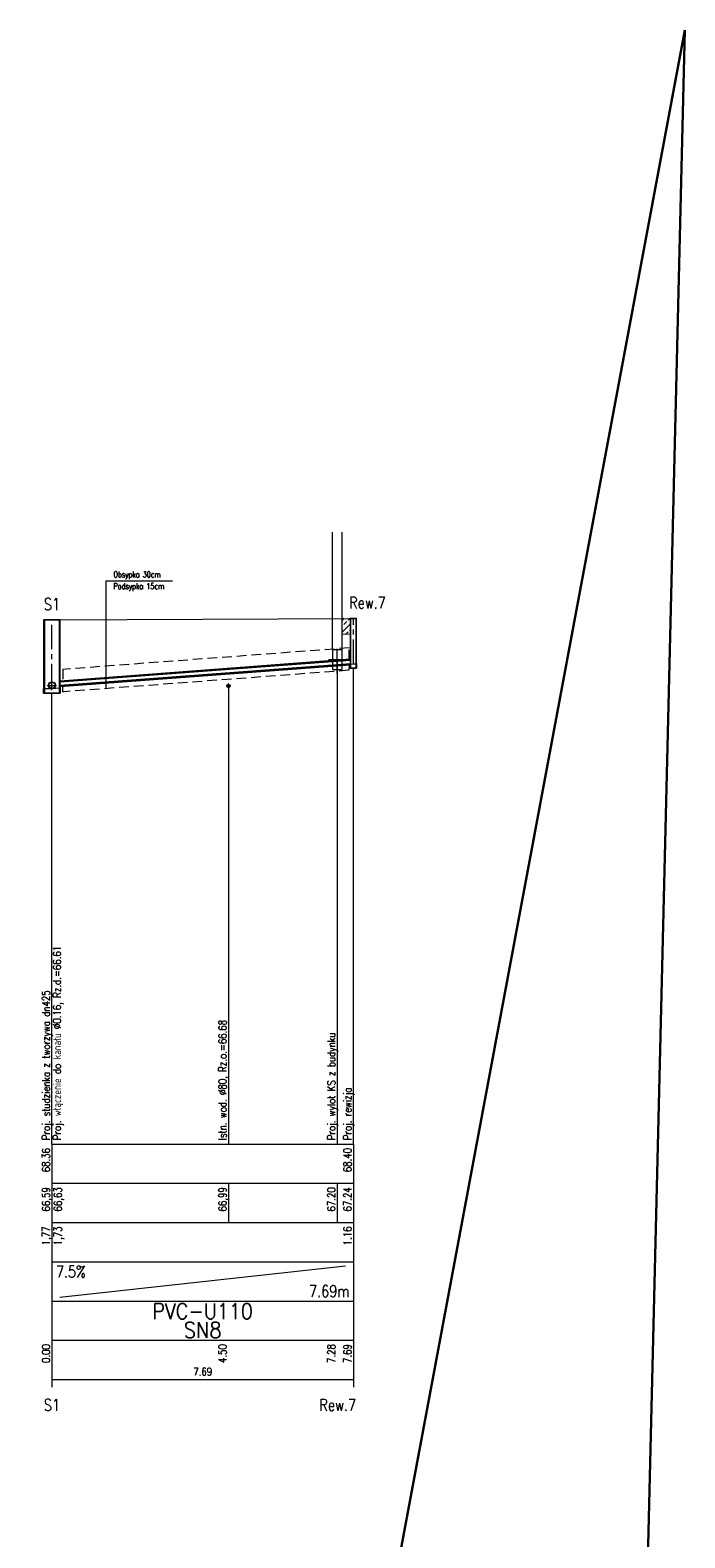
# Model space of a CAD drawing. Header units: millimetres. Extents: x 50853 to 54955, y -8480 to -6058.
# Tile 14 of 28: x 51138 to 51305, y -6443 to -6058. Entities that reach past the tile are written whole.
import ezdxf
from ezdxf.enums import TextEntityAlignment as Align

# ---------------------------------------------------------------- set-up
doc = ezdxf.new("R2010")
doc.units = ezdxf.units.MM
doc.header["$LTSCALE"] = 5
doc.linetypes.add('CENTER', pattern=[2, 1.25, -0.25, 0.25, -0.25])
doc.linetypes.add('DASHED', pattern=[0.75, 0.5, -0.25])
for name, color, linetype, lineweight in [('Liczby', 7, 'Continuous', 20), ('Linie_odn', 7, 'Continuous', 13), ('Linie_opisowe', 7, 'Continuous', 13), ('Linie_tabeli', 7, 'Continuous', 13), ('mm_odwierty', 32, 'Continuous', 20), ('Odcinki', 5, 'Continuous', 30), ('Opis_PZ', 7, 'Continuous', 20), ('Opis_uzbr_p', 7, 'Continuous', 20), ('Opis_wl', 7, 'Continuous', 20), ('Osie', 7, 'CENTER', 13), ('Podsypki', 7, 'DASHED', 13), ('Ter_istn', 8, 'Continuous', 13), ('Uzbr_podz', 7, 'Continuous', 13), ('Wezly', 5, 'Continuous', 13)]:
    doc.layers.add(name, color=color, linetype=linetype, lineweight=lineweight)
doc.styles.add('Styl13', font='SIMPLEX.shx', dxfattribs={"width": 0.8})
doc.styles.add('Styl15', font='SIMPLEX.shx', dxfattribs={"width": 0.8})
doc.styles.add('Styl17', font='SIMPLEX.shx', dxfattribs={"width": 0.8})
doc.styles.add('Styl19', font='SIMPLEX.shx', dxfattribs={"width": 0.8})
doc.styles.add('Styl2', font='SIMPLEX.shx', dxfattribs={"width": 0.8})
doc.styles.add('Styl25', font='SIMPLEX.shx', dxfattribs={"width": 0.8})
doc.styles.add('Styl3', font='SIMPLEX.shx', dxfattribs={"width": 0.8})
doc.styles.add('Styl4', font='SIMPLEX.shx', dxfattribs={"width": 0.8})
doc.styles.add('Styl5', font='SIMPLEX.shx', dxfattribs={"width": 0.8})
doc.styles.add('Styl6', font='SIMPLEX.shx', dxfattribs={"width": 0.8})

msp = doc.modelspace()

# ---------------------------------------------------------------- hatches: boundary and pattern name
at = {"layer": 'mm_odwierty', "lineweight": 5, "ltscale": 0.1}
h = msp.add_hatch(dxfattribs=at)
h.set_pattern_fill('ANSI33', color=6, scale=0.33)
h.set_pattern_definition([(45, (74.0016, 515.7488), (-1.48174226, 1.48174226), []), (45, (75.4834, 515.7488), (-1.48174226, 1.48174226), [1.04775, -0.523875])])
h.paths.add_polyline_path([(51219.44, -6212.26), (51219.44, -6208.26), (51217.39, -6208.29), (51217.39, -6212.29)])

# ---------------------------------------------------------------- linework, layer by layer
at = {"layer": 'Linie_odn'}
for q in [(51174.11, -6198.72), (51157.09, -6226.21)]:
    msp.add_line((51157.09, -6198.72), q, dxfattribs=at)
for points in [[(51220.24, -6342.31), (51220.24, -6220.97)], [(51143.39, -6342.31), (51143.39, -6227.35)]]:
    msp.add_lwpolyline(points, dxfattribs=at)
at = {"layer": 'Linie_opisowe'}
for p, q in [((51216.14, -6218.81), (51216.14, -6342.31)), ((51188.39, -6225.51), (51188.39, -6342.31))]:
    msp.add_line(p, q, dxfattribs=at)
at = {"layer": 'Linie_tabeli'}
for p, q in [((51143.39, -6342.31), (51220.24, -6342.31)), ((51143.39, -6342.31), (51143.39, -6402.31)), ((51143.39, -6342.31), (51143.39, -6372.31)), ((51220.24, -6342.31), (51220.24, -6402.31)), ((51220.24, -6342.31), (51220.24, -6372.31)), ((51143.39, -6352.31), (51220.24, -6352.31)), ((51188.39, -6352.31), (51188.39, -6362.31)), ((51216.14, -6352.31), (51216.14, -6362.31)), ((51143.39, -6362.31), (51220.24, -6362.31)), ((51143.39, -6372.31), (51220.24, -6372.31)), ((51143.39, -6372.31), (51143.39, -6382.31)), ((51145.39, -6381.31), (51218.24, -6373.31)), ((51220.24, -6372.31), (51220.24, -6382.31)), ((51143.39, -6382.31), (51220.24, -6382.31)), ((51220.24, -6382.31), (51220.24, -6392.31)), ((51143.39, -6392.31), (51220.24, -6392.31)), ((51143.39, -6392.31), (51143.39, -6404.31)), ((51220.24, -6392.31), (51220.24, -6404.31)), ((51143.39, -6402.31), (51220.24, -6402.31))]:
    msp.add_line(p, q, dxfattribs=at)
at = {"layer": 'mm_odwierty', "color": 1, "lineweight": 30}
for p, q in [((51304.77, -6058.36), (50852.82, -8475.03)), ((51246.02, -8479.55), (51304.77, -6058.36))]:
    msp.add_line(p, q, dxfattribs=at)
at = {"layer": 'Odcinki'}
for points in [[(51145.52, -6224.41), (51219.44, -6218.87), (51219.44, -6218.81), (51145.52, -6224.36)], [(51145.52, -6225.51), (51219.44, -6219.97), (51219.44, -6220.02), (51145.52, -6225.57)]]:
    msp.add_lwpolyline(points, close=True, dxfattribs=at)
at = {"layer": 'Opis_wl'}
for radius in [0.88, 0.8]:
    msp.add_circle((51143.39, -6225.37), radius, dxfattribs=at)
at = {"layer": 'Osie'}
for p, q in [((51143.39, -6226.17), (51143.39, -6208.68)), ((51220.24, -6219.91), (51220.24, -6208.31)), ((51216.14, -6222.31), (51216.14, -6215.31)), ((51213.89, -6218.81), (51218.39, -6218.81)), ((51142.19, -6225.37), (51144.59, -6225.37)), ((51143.39, -6226.57), (51143.39, -6224.17)), ((51187.79, -6225.51), (51188.99, -6225.51)), ((51188.39, -6226.11), (51188.39, -6224.91))]:
    msp.add_line(p, q, dxfattribs=at)
at = {"layer": 'Podsypki'}
for points in [[(51146.2, -6224.3), (51219.19, -6218.83), (51219.19, -6215.83), (51146.2, -6221.3)], [(51146.2, -6225.51), (51219.19, -6220.04), (51219.19, -6220.91), (51219.09, -6220.91), (51219.09, -6221.54), (51146.45, -6227.01), (51146.45, -6227.01), (51146.2, -6227.01)]]:
    msp.add_lwpolyline(points, close=True, dxfattribs=at)
at = {"layer": 'Ter_istn'}
msp.add_lwpolyline([(51143.39, -6208.68), (51220.24, -6208.31)], dxfattribs=at)
at = {"layer": 'Uzbr_podz'}
for p, q in [((51214.89, -6216.31), (51214.89, -6186.31)), ((51217.39, -6216.31), (51217.39, -6186.31)), ((51217.39, -6212.29), (51219.44, -6212.26))]:
    msp.add_line(p, q, dxfattribs=at)
msp.add_lwpolyline([(51214.89, -6221.31), (51217.39, -6221.31), (51217.39, -6216.31), (51214.89, -6216.31)], close=True, dxfattribs=at)
for radius in [0.42, 0.4]:
    msp.add_circle((51188.39, -6225.51), radius, dxfattribs=at)
at = {"layer": 'Wezly'}
for points in [[(51141.27, -6208.68), (51145.52, -6208.68), (51145.52, -6208.68), (51141.27, -6208.68)], [(51141.27, -6227.35), (51145.52, -6227.35), (51145.52, -6208.68), (51141.27, -6208.68)], [(51141.48, -6227.35), (51145.31, -6227.35), (51145.31, -6208.68), (51141.48, -6208.68)], [(51219.44, -6208.31), (51221.04, -6208.31), (51221.04, -6208.31), (51219.44, -6208.31)], [(51219.44, -6220.97), (51221.04, -6220.97), (51221.04, -6208.31), (51219.44, -6208.31)], [(51219.52, -6220.97), (51220.96, -6220.97), (51220.96, -6208.31), (51219.52, -6208.31)], [(51220.24, -6220.97), (51219.44, -6220.97), (51219.44, -6219.97), (51220.24, -6219.91), (51221.04, -6219.91), (51221.04, -6220.97)], [(51143.39, -6227.35), (51141.27, -6227.35), (51141.27, -6226.17), (51143.39, -6226.17), (51145.52, -6226.01), (51145.52, -6227.35)]]:
    msp.add_lwpolyline(points, close=True, dxfattribs=at)

# ---------------------------------------------------------------- texts
at = {"layer": 'Liczby', "width": 0.8}
for s, height, style, p in [('Rew.7', 3, 'Styl13', (51223.84, -6205.81)), ('S1', 3, 'Styl13', (51143.39, -6206.18)), ('7.69', 2, 'Styl6', (51181.82, -6401.31)), ('S1', 3, 'Styl13', (51143.39, -6410.31)), ('Rew.7', 3, 'Styl13', (51216.25, -6410.31))]:
    msp.add_text(s, height=height, dxfattribs=dict(at, style=style)).set_placement(p, align=Align.CENTER)
for s, style, p in [('68.36', 'Styl2', (51142.89, -6343.31)), ('68.40', 'Styl2', (51219.74, -6343.31)), ('66,59', 'Styl2', (51142.89, -6353.31)), ('66,63', 'Styl2', (51145.89, -6353.31)), ('66,99', 'Styl3', (51187.89, -6353.31)), ('67.20', 'Styl3', (51215.64, -6353.31)), ('67.24', 'Styl2', (51219.74, -6353.31)), ('1,77', 'Styl2', (51142.89, -6363.31)), ('1,73', 'Styl2', (51145.89, -6363.31)), ('1.16', 'Styl2', (51219.74, -6363.31)), ('0.00', 'Styl2', (51142.89, -6393.31)), ('4.50', 'Styl3', (51187.89, -6393.31)), ('7.28', 'Styl3', (51215.64, -6393.31)), ('7.69', 'Styl2', (51219.74, -6393.31))]:
    msp.add_text(s, height=2, rotation=90, dxfattribs=dict(at, style=style)).set_placement(p, align=Align.RIGHT)
at = {"layer": 'Liczby', "style": 'Styl4', "width": 0.8}
msp.add_text('7.5%', height=3, dxfattribs=at).set_placement((51144.39, -6376.31))
msp.add_text('7.69m', height=3, dxfattribs=at).set_placement((51219.24, -6381.31), align=Align.RIGHT)
at = {"layer": 'Liczby', "style": 'Styl5'}
for s, width, p, p2 in [('PVC-U110', 0.861538, (51169.02, -6386.91), (51194.62, -6386.91)), ('SN8', 0.9, (51177.02, -6391.71), (51186.62, -6391.71))]:
    msp.add_text(s, height=4, dxfattribs=dict(at, width=width)).set_placement(p, p2, align=Align.FIT)
at = {"layer": 'Linie_odn', "style": 'Styl25', "width": 0.8}
for s, p in [('Obsypka 30cm', (51159.09, -6197.84)), ('Podsypka 15cm', (51159.09, -6200.84))]:
    msp.add_text(s, height=1.5, dxfattribs=at).set_placement(p)
at = {"layer": 'Opis_PZ', "style": 'Styl15', "width": 0.8}
for s, p in [('Proj. studzienka z tworzywa dn425', (51142.89, -6341.31)), ('Proj. rewizja', (51219.74, -6341.31))]:
    msp.add_text(s, height=2, rotation=90, dxfattribs=at).set_placement(p)
at = {"layer": 'Opis_uzbr_p', "style": 'Styl19', "width": 0.8}
for s, p in [('Istn. wod. %%C80, Rz.o.=66.68', (51187.89, -6341.31)), ('Proj. wylot KS z budynku', (51215.64, -6341.31))]:
    msp.add_text(s, height=2, rotation=90, dxfattribs=at).set_placement(p)
at = {"layer": 'Opis_wl', "style": 'Styl17', "width": 0.8}
msp.add_text('Proj. włączenie do kanału %%C0.16, Rz.d.=66.61', height=2, rotation=90, dxfattribs=at).set_placement((51145.69, -6341.31))

doc.saveas('drawing.dxf')
